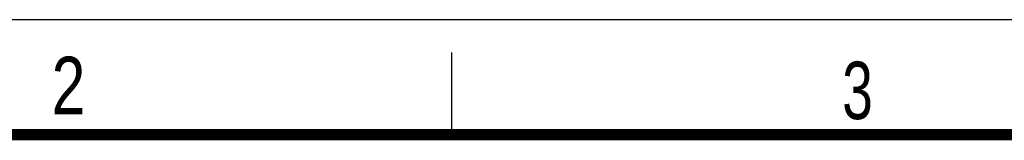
# Model space of a CAD drawing. Header units: millimetres. Extents: x 0 to 210, y 0 to 297.
# Tile 19 of 20: x 79 to 139, y 290 to 297. Entities that reach past the tile are written whole.
import ezdxf

# ---------------------------------------------------------------- set-up
doc = ezdxf.new("R2010")
doc.units = ezdxf.units.MM
doc.header["$LTSCALE"] = 19.36
doc.layers.get('0').update_dxf_attribs({"linetype": 'CONTINUOUS'})
doc.styles.add('TEXTSTYLE_2', font='txt', dxfattribs={"width": 0.75})

msp = doc.modelspace()

# ---------------------------------------------------------------- linework, layer by layer
at = {"color": 2, "linetype": 'CONTINUOUS'}
for p, q in [((0, 297), (210, 297)), ((105, 290), (105, 295))]:
    msp.add_line(p, q, dxfattribs=at)
at = {"color": 7, "linetype": 'CONTINUOUS', "const_width": 0.7}
msp.add_lwpolyline([(7, 290), (203, 290)], dxfattribs=at)

# ---------------------------------------------------------------- texts
at = {"color": 5, "linetype": 'CONTINUOUS', "style": 'TEXTSTYLE_2'}
for s, width, p in [('2', 0.785714, (80.73138, 291.23958)), ('3', 0.714286, (128.68391, 290.94286))]:
    msp.add_text(s, height=3.5, dxfattribs=dict(at, width=width)).set_placement(p)

doc.saveas('drawing.dxf')
